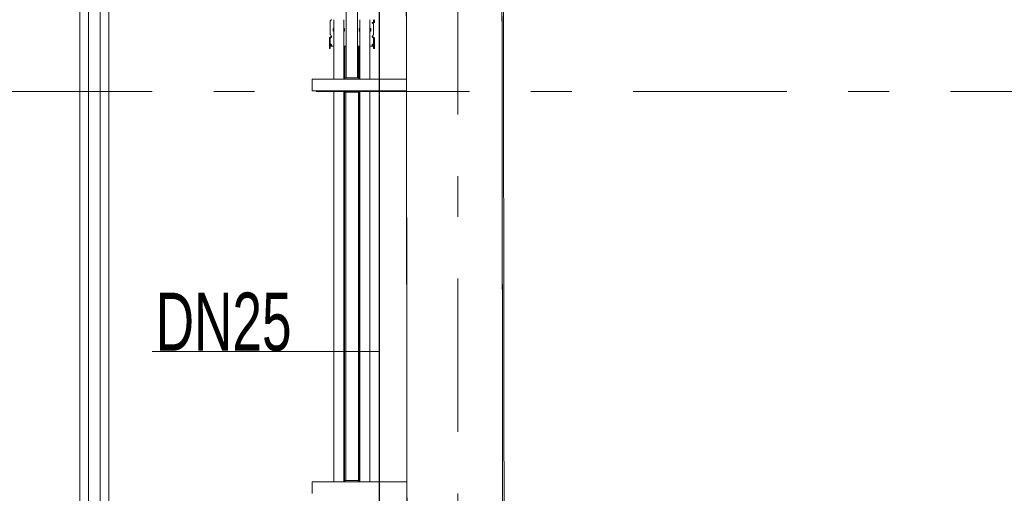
# Model space of a CAD drawing. Header units: millimetres. Extents: x 11681 to 15516, y 25095 to 29743.
# Tile 5 of 96: x 12773 to 13113, y 25886 to 26049. Entities that reach past the tile are written whole.
import ezdxf
from ezdxf.lldxf.tags import DXFTag

# ---------------------------------------------------------------- set-up
doc = ezdxf.new("R2010")
doc.units = ezdxf.units.MM
for name, pattern in [('Przerywana', [48, 24, -24]), ('Przerywana podwójnie', [109.361107, 52.916665, -21.166666, 14.111111, -21.166666]), ('Wipeout_Contour', [100, 0, -100])]:
    doc.linetypes.add(name, pattern=pattern)
for name, color, linetype, lineweight, true_color in [('00 - nowa technologia myjni_Nr_pióra__95', 7, 'Continuous', 20, 0x7c7c7c), ('103-Z Zakres opracowania_Nr_pióra__95', 7, 'Continuous', 140, 0x7c7c7c), ('410-K Osie główne_Nr_pióra__95', 7, 'Continuous', 0, 0x7c7c7c), ('420-K Ściany_Nr_pióra__95', 7, 'Continuous', 13, 0x7c7c7c), ('460 - Stropy_Nr_pióra__95', 7, 'Continuous', 13, 0x7c7c7c)]:
    doc.layers.add(name, color=color, linetype=linetype, lineweight=lineweight, true_color=true_color)
for name, color, linetype, lineweight in [('201-A Ppoż_Nr_pióra__31', 1, 'Continuous', 30), ('IS_Opisy_działek_Wodociag', 7, 'SOLID', 13), ('IS_Zimna_woda', 5, 'SOLID', 30), ('XREF', 8, 'Continuous', 9)]:
    doc.layers.add(name, color=color, linetype=linetype, lineweight=lineweight)
doc.layers.add('420-K Ściany', color=7, linetype='Continuous')
doc.styles.get("Standard").update_dxf_attribs({"font": 'arial.ttf'})
doc.linetypes.add('PPOZ REI 60', pattern='A,0,[1,A.01 RZUT PARTERU1.Shx,S=1.984127,R=0,X=0,Y=0],-400,0', length=400)
tags = doc.linetypes.add('SOLID', pattern=[10, 10, 0]).pattern_tags.tags
tags[6:7] = [DXFTag(74, 4), DXFTag(75, 0), DXFTag(340, '0'), DXFTag(46, 0.0), DXFTag(50, 0.0), DXFTag(44, 0.0), DXFTag(45, 0.0)]
tags[4:5] = [DXFTag(74, 4), DXFTag(75, 0), DXFTag(340, '0'), DXFTag(46, 0.0), DXFTag(50, 0.0), DXFTag(44, 0.0), DXFTag(45, 0.0)]

# ---------------------------------------------------------------- blocks, each defined once
blk = doc.blocks.new('parter 2025.10.15')
at = {"layer": '00 - nowa technologia myjni_Nr_pióra__95', "color": 8, "linetype": 'Continuous', "lineweight": 5}
for p, q in [((511.77, 930.75), (511.77, 335.4)), ((514.77, 933.08), (514.77, 333.08)), ((518.77, 933.08), (518.77, 333.08)), ((521.77, 930.75), (521.77, 335.4)), ((603.53, 829.83), (603.53, 638.58)), ((607.53, 829.83), (607.53, 638.58)), ((599.28, 652.41), (599.28, 658.58)), ((602.78, 652.41), (602.78, 658.58)), ((608.28, 652.41), (608.28, 658.58)), ((611.78, 652.41), (611.78, 658.58)), ((612.98, 658.58), (612.98, 657.58)), ((613.28, 658.58), (613.28, 657.58)), ((598.08, 658.18), (598.08, 656.72)), ((598.08, 656.72), (598.08, 656.44)), ((598.08, 653.46), (598.08, 656.44)), ((598.43, 658.38), (598.28, 658.38)), ((599.03, 655.48), (599.03, 654.73)), ((599.13, 655.58), (599.28, 655.58)), ((602.78, 655.58), (602.93, 655.58)), ((603, 654.76), (603, 655.55)), ((603.03, 655.41), (603, 655.41)), ((603.03, 655.31), (603, 655.31)), ((603.03, 654.73), (603.03, 655.48)), ((608.03, 655.48), (608.03, 654.73)), ((608.13, 654.74), (608.13, 655.58)), ((608.13, 655.58), (608.28, 655.58)), ((611.78, 655.58), (611.93, 655.58)), ((612.03, 654.73), (612.03, 655.48)), ((612.63, 657.58), (612.73, 657.58)), ((612.63, 657.38), (612.78, 657.38)), ((612.73, 657.58), (612.98, 657.58)), ((612.98, 657.58), (613.28, 657.58)), ((612.98, 656.72), (612.98, 657.18)), ((612.98, 656.44), (612.98, 656.72)), ((612.98, 656.44), (612.98, 653.46)), ((597.78, 652.38), (597.78, 652.34)), ((598.08, 652.38), (597.78, 652.38)), ((597.78, 651.62), (597.78, 652.34)), ((598.08, 652.38), (598.08, 652.34)), ((598.08, 652.34), (598.08, 651.62)), ((598.33, 652.49), (598.33, 652.68)), ((599.13, 654.74), (599.28, 654.74)), ((599.13, 654.64), (599.28, 654.64)), ((599.28, 652.41), (599.28, 645.69)), ((602.78, 654.74), (602.93, 654.74)), ((602.78, 654.64), (602.93, 654.64)), ((602.78, 652.41), (602.78, 645.69)), ((608.13, 654.74), (608.28, 654.74)), ((608.13, 654.64), (608.28, 654.64)), ((608.28, 652.41), (608.28, 645.69)), ((611.78, 654.74), (611.93, 654.74)), ((611.78, 654.64), (611.93, 654.64)), ((611.78, 652.41), (611.78, 645.69)), ((612.53, 652.85), (612.53, 652.82)), ((612.53, 652.82), (612.53, 652.82)), ((612.73, 652.49), (612.73, 652.68)), ((612.98, 652.34), (612.98, 652.38)), ((612.98, 652.38), (613.28, 652.38)), ((612.98, 652.34), (612.98, 651.62)), ((613.28, 652.34), (613.28, 652.38)), ((613.28, 651.62), (613.28, 652.34)), ((597.78, 650.21), (597.78, 651.62)), ((597.78, 649.01), (597.78, 650.21)), ((597.78, 648.65), (597.78, 649.01)), ((598.08, 648.65), (597.78, 648.65)), ((598.08, 650.21), (598.08, 651.62)), ((598.08, 650.21), (598.08, 649.01)), ((598.08, 648.65), (598.08, 649.01)), ((599.28, 649.41), (599.08, 649.41)), ((603.53, 649.41), (602.78, 649.41)), ((603, 649.41), (603, 648.17)), ((603.48, 647.09), (603.48, 649.41)), ((608.28, 649.41), (607.53, 649.41)), ((607.81, 649.41), (607.81, 643.78)), ((608.13, 649.41), (608.13, 647)), ((611.98, 649.41), (611.78, 649.41)), ((612.53, 649.8), (612.53, 649.8)), ((612.98, 651.62), (612.98, 650.21)), ((612.98, 649.01), (612.98, 650.21)), ((612.98, 649.01), (612.98, 648.65)), ((612.98, 648.65), (613.28, 648.65)), ((613.28, 651.62), (613.28, 650.21)), ((613.28, 650.21), (613.28, 649.01)), ((613.28, 649.01), (613.28, 648.65)), ((599.28, 638.08), (599.28, 645.69)), ((602.78, 638.08), (602.78, 645.69)), ((603, 638.08), (603, 648.17)), ((603.48, 647.09), (603.48, 638.58)), ((608.13, 638.08), (608.13, 647)), ((608.28, 638.08), (608.28, 645.69)), ((611.78, 638.08), (611.78, 645.69)), ((607.81, 638.58), (607.81, 643.78)), ((603.11, 638.58), (603.11, 638.08)), ((603.93, 638.58), (603.11, 638.58)), ((607.13, 638.58), (603.93, 638.58)), ((607.96, 638.58), (607.13, 638.58)), ((607.96, 638.58), (607.96, 638.08)), ((629.43, 638.53), (629.43, 638.93)), ((629.43, 638.93), (634.43, 638.93)), ((629.43, 638.5), (629.43, 638.53)), ((629.43, 638.53), (634.43, 638.53)), ((629.43, 637.9), (629.43, 638.5)), ((629.43, 638.5), (641.93, 638.5)), ((634.43, 638.53), (634.43, 638.93)), ((634.43, 638.5), (634.43, 638.53)), ((636.93, 638.53), (636.93, 638.93)), ((636.93, 638.93), (641.93, 638.93)), ((636.93, 638.5), (636.93, 638.53)), ((636.93, 638.53), (641.93, 638.53)), ((641.93, 638.53), (641.93, 638.93)), ((641.93, 638.08), (641.93, 638.53)), ((641.93, 638.08), (641.93, 638.5)), ((629.43, 638.08), (591.83, 638.08)), ((591.83, 637.58), (591.83, 638.08)), ((591.83, 637.58), (591.83, 634.58)), ((629.43, 637.9), (629.43, 634.25)), ((640.23, 636.5), (640.31, 636.58)), ((640.23, 636.5), (640.23, 636.28)), ((640.23, 636.28), (640.23, 635.66)), ((640.23, 635.66), (640.31, 635.58)), ((640.31, 636.58), (640.31, 636.32)), ((640.31, 636.58), (640.89, 636.58)), ((640.31, 636.32), (640.31, 635.58)), ((640.31, 635.58), (640.89, 635.58)), ((640.89, 636.81), (640.91, 636.88)), ((640.89, 636.81), (640.89, 636.43)), ((640.89, 636.43), (640.89, 635.35)), ((640.89, 635.35), (640.91, 635.28)), ((640.91, 636.88), (640.94, 636.88)), ((640.94, 635.28), (640.91, 635.28)), ((640.94, 636.88), (641.68, 636.88)), ((640.94, 636.08), (641.68, 636.08)), ((640.94, 635.28), (641.68, 635.28)), ((641.71, 636.88), (641.68, 636.88)), ((641.68, 635.28), (641.71, 635.28)), ((641.73, 636.81), (641.71, 636.88)), ((641.73, 635.35), (641.71, 635.28)), ((641.73, 637.03), (641.78, 637.08)), ((641.73, 635.62), (641.73, 637.03)), ((641.73, 635.13), (641.73, 635.62)), ((641.73, 635.13), (641.78, 635.08)), ((641.78, 635.6), (641.78, 637.08)), ((641.93, 637.08), (641.78, 637.08)), ((641.78, 635.08), (641.78, 635.6)), ((641.93, 635.08), (641.78, 635.08)), ((641.93, 638), (641.93, 638.08)), ((641.93, 638.08), (642.53, 638.08)), ((641.93, 638), (641.93, 637.25)), ((641.93, 636.73), (641.93, 637.25)), ((641.93, 636.73), (641.93, 635.48)), ((641.93, 634.98), (641.93, 635.48)), ((641.93, 634.17), (641.93, 634.98)), ((591.83, 634.08), (591.83, 634.58)), ((629.43, 634.08), (591.83, 634.08)), ((599.28, 624.16), (599.28, 634.08)), ((601.91, 634.08), (601.91, 634.04)), ((601.91, 634.04), (601.94, 634.04)), ((601.94, 634.04), (602.19, 634.04)), ((602.19, 634.04), (602.19, 634.08)), ((602.78, 624.16), (602.78, 634.08)), ((602.79, 634.04), (602.79, 634.08)), ((602.79, 634.04), (602.82, 634.04)), ((602.82, 634.04), (603.08, 634.04)), ((603, 624.16), (603, 634.08)), ((603.11, 634.04), (603.08, 634.04)), ((603.11, 634.08), (603.11, 633.58)), ((603.93, 633.58), (603.11, 633.58)), ((603.48, 624.16), (603.48, 633.58)), ((607.13, 633.58), (603.93, 633.58)), ((607.96, 633.58), (607.13, 633.58)), ((607.81, 624.16), (607.81, 633.58)), ((607.96, 634.08), (607.96, 633.58)), ((608.13, 624.16), (608.13, 634.08)), ((608.28, 624.16), (608.28, 634.08)), ((611.78, 624.16), (611.78, 634.08)), ((629.43, 633.65), (629.43, 634.25)), ((629.43, 633.63), (629.43, 633.65)), ((629.43, 633.65), (641.93, 633.65)), ((629.43, 633.63), (629.43, 633.23)), ((629.43, 633.63), (634.43, 633.63)), ((629.43, 633.23), (634.43, 633.23)), ((634.43, 633.63), (634.43, 633.65)), ((634.43, 633.63), (634.43, 633.23)), ((636.93, 633.63), (636.93, 633.65)), ((636.93, 633.63), (636.93, 633.23)), ((636.93, 633.63), (641.93, 633.63)), ((636.93, 633.23), (641.93, 633.23)), ((641.93, 634.08), (641.93, 634.17)), ((641.93, 633.63), (641.93, 634.08)), ((641.93, 633.65), (641.93, 634.08)), ((641.93, 634.08), (642.53, 634.08)), ((641.93, 633.63), (641.93, 633.23)), ((599.28, 528.48), (599.28, 624.16)), ((602.78, 528.48), (602.78, 624.16)), ((603, 528.48), (603, 624.16)), ((603.48, 528.48), (603.48, 624.16)), ((607.81, 528.48), (607.81, 624.16)), ((608.13, 528.48), (608.13, 624.16)), ((608.28, 528.48), (608.28, 624.16)), ((611.78, 528.48), (611.78, 624.16)), ((599.28, 499.29), (599.28, 528.48)), ((602.78, 499.29), (602.78, 528.48)), ((603, 499.29), (603, 528.48)), ((603.48, 499.79), (603.48, 528.48)), ((607.81, 499.79), (607.81, 528.48)), ((608.13, 499.29), (608.13, 528.48)), ((608.28, 499.29), (608.28, 528.48)), ((611.78, 499.29), (611.78, 528.48)), ((629.43, 499.29), (591.83, 499.29)), ((591.83, 498.79), (591.83, 499.29)), ((603.11, 499.79), (603.11, 499.29)), ((603.93, 499.79), (603.11, 499.79)), ((607.13, 499.79), (603.93, 499.79)), ((607.96, 499.79), (607.13, 499.79)), ((607.96, 499.79), (607.96, 499.29)), ((629.43, 499.74), (629.43, 500.14)), ((629.43, 500.14), (634.43, 500.14)), ((629.43, 499.71), (629.43, 499.74)), ((629.43, 499.74), (634.43, 499.74)), ((629.43, 499.11), (629.43, 499.71)), ((629.43, 499.71), (641.93, 499.71)), ((629.43, 499.11), (629.43, 495.46)), ((634.43, 499.74), (634.43, 500.14)), ((634.43, 499.71), (634.43, 499.74)), ((636.93, 499.74), (636.93, 500.14)), ((636.93, 500.14), (641.93, 500.14)), ((636.93, 499.71), (636.93, 499.74)), ((636.93, 499.74), (641.93, 499.74)), ((641.93, 499.74), (641.93, 500.14)), ((641.93, 499.29), (641.93, 499.74)), ((641.93, 499.29), (641.93, 499.71)), ((641.93, 499.21), (641.93, 499.29)), ((641.93, 499.29), (642.53, 499.29)), ((641.93, 499.21), (641.93, 498.46)), ((591.83, 498.79), (591.83, 495.79)), ((591.83, 495.29), (591.83, 495.79)), ((640.23, 497.71), (640.31, 497.79)), ((640.23, 497.71), (640.23, 497.49)), ((640.23, 497.49), (640.23, 496.87)), ((640.23, 496.87), (640.31, 496.79)), ((640.31, 497.79), (640.31, 497.53)), ((640.31, 497.79), (640.89, 497.79)), ((640.31, 497.53), (640.31, 496.79)), ((640.31, 496.79), (640.89, 496.79)), ((640.89, 498.02), (640.91, 498.09)), ((640.89, 498.02), (640.89, 497.64)), ((640.89, 497.64), (640.89, 496.56)), ((640.89, 496.56), (640.91, 496.49)), ((640.91, 498.09), (640.94, 498.09)), ((640.94, 496.49), (640.91, 496.49)), ((640.94, 498.09), (641.68, 498.09)), ((640.94, 497.29), (641.68, 497.29)), ((640.94, 496.49), (641.68, 496.49)), ((641.71, 498.09), (641.68, 498.09)), ((641.68, 496.49), (641.71, 496.49)), ((641.73, 498.02), (641.71, 498.09)), ((641.73, 496.56), (641.71, 496.49)), ((641.73, 498.24), (641.78, 498.29)), ((641.73, 496.83), (641.73, 498.24)), ((641.73, 496.34), (641.73, 496.83)), ((641.73, 496.34), (641.78, 496.29)), ((641.78, 496.81), (641.78, 498.29)), ((641.93, 498.29), (641.78, 498.29)), ((641.78, 496.29), (641.78, 496.81)), ((641.93, 496.29), (641.78, 496.29)), ((641.93, 497.94), (641.93, 498.46)), ((641.93, 497.94), (641.93, 496.69)), ((641.93, 496.19), (641.93, 496.69)), ((641.93, 495.38), (641.93, 496.19)), ((629.43, 494.86), (629.43, 495.46)), ((641.93, 495.29), (641.93, 495.38))]:
    blk.add_line(p, q, dxfattribs=at)
for points in [[(597.81, 652.38), (597.86, 652.43), (597.93, 652.49), (598.01, 652.54), (598.11, 652.59), (598.19, 652.62), (598.33, 652.68)], [(598.08, 652.32), (598.09, 652.32), (598.1, 652.33), (598.15, 652.36), (598.23, 652.41), (598.27, 652.44), (598.33, 652.49)], [(598.53, 652.82), (598.53, 652.88), (598.52, 652.95)], [(598.52, 652.71), (598.53, 652.75), (598.53, 652.77), (598.53, 652.82)], [(612.54, 652.95), (612.53, 652.88), (612.53, 652.82)], [(612.53, 652.82), (612.53, 652.77), (612.53, 652.74), (612.54, 652.71)], [(612.73, 652.68), (612.9, 652.61), (612.99, 652.57), (613.05, 652.54), (613.11, 652.51), (613.16, 652.48), (613.2, 652.44), (613.23, 652.41), (613.26, 652.38)], [(612.73, 652.49), (612.76, 652.46), (612.81, 652.43), (612.86, 652.39), (612.94, 652.34), (612.97, 652.32), (612.98, 652.32), (612.98, 652.32)], [(598.33, 650.12), (598.29, 650.15), (598.24, 650.16), (598.22, 650.16), (598.19, 650.16), (598.17, 650.15), (598.15, 650.14), (598.14, 650.13), (598.12, 650.11), (598.11, 650.09), (598.1, 650.06), (598.08, 650), (598.08, 649.95)], [(598.48, 649.7), (598.51, 649.71), (598.52, 649.73), (598.53, 649.75), (598.53, 649.78), (598.53, 649.8)], [(612.53, 649.8), (612.53, 649.77), (612.54, 649.73), (612.55, 649.72), (612.58, 649.7)], [(612.98, 649.95), (612.98, 650.02), (612.96, 650.08), (612.95, 650.1), (612.93, 650.12), (612.9, 650.15), (612.86, 650.16), (612.81, 650.16), (612.77, 650.14), (612.73, 650.12)], [(640.91, 636.46), (640.91, 636.58), (640.92, 636.7), (640.94, 636.88)], [(640.91, 636.46), (640.91, 636.34), (640.93, 636.21), (640.94, 636.08)], [(640.94, 636.08), (640.93, 635.95), (640.92, 635.83), (640.91, 635.67), (640.92, 635.51), (640.93, 635.4), (640.94, 635.28)], [(641.71, 636.46), (641.71, 636.58), (641.7, 636.7), (641.68, 636.88)], [(641.71, 636.46), (641.71, 636.34), (641.7, 636.21), (641.68, 636.08)], [(641.68, 636.08), (641.7, 635.95), (641.71, 635.83), (641.71, 635.67), (641.71, 635.51), (641.7, 635.4), (641.68, 635.28)], [(640.91, 497.67), (640.91, 497.79), (640.92, 497.91), (640.94, 498.09)], [(640.91, 497.67), (640.91, 497.55), (640.93, 497.43), (640.94, 497.29)], [(640.94, 497.29), (640.93, 497.16), (640.92, 497.04), (640.91, 496.88), (640.92, 496.72), (640.93, 496.61), (640.94, 496.49)], [(641.71, 497.67), (641.71, 497.79), (641.7, 497.91), (641.68, 498.09)], [(641.71, 497.67), (641.71, 497.55), (641.7, 497.43), (641.68, 497.29)], [(641.68, 497.29), (641.7, 497.16), (641.71, 497.04), (641.71, 496.88), (641.71, 496.72), (641.7, 496.61), (641.68, 496.49)]]:
    blk.add_lwpolyline(points, dxfattribs=at)
for centre, radius, start, end in [((598.43, 658.48), 0.1, 270, 90), ((598.28, 658.18), 0.2, 90, 180), ((612.63, 657.48), 0.1, 90, 270), ((612.78, 657.18), 0.2, 0, 90), ((598.09, 652.32), 0.00313, 164.3608, 258.8818), ((598.12, 653.02), 0.424, 343.4843, 346.3254), ((612.95, 653.02), 0.423, 193.6799, 196.5393), ((612.98, 652.32), 0.00314, 281.0441, 15.6522), ((598.2, 649.8), 0.331, 359.526, 32.1075), ((612.86, 649.8), 0.331, 147.8924, 180.474), ((602.65, 634.28), 0.748, 195.7945, 198.481), ((603.53, 634.28), 0.748, 195.7928, 198.4794), ((602.37, 634.28), 0.748, 341.5206, 344.2072)]:
    blk.add_arc(centre, radius, start, end, dxfattribs=at)
for centre, major_axis, ratio, start_param, end_param in [((599.13, 655.48), (0.0999, 0), 0.939693, 1.570796, 3.141593), ((602.93, 655.48), (-0.0999, 0), 0.939693, 3.141593, 4.712389), ((608.13, 655.48), (0.0999, 0), 0.939693, 1.570796, 3.141593), ((611.93, 655.48), (-0.0999, 0), 0.939693, 3.141593, 4.712389), ((598.28, 653.46), (-0.2, 0), 0.939693, 0, 1.209157), ((598.03, 652.85), (0.5, 0), 0.939693, 0.221366, 1.209157), ((598.03, 652.99), (0.5, 0), 0.766044, 5.350068, 6.061819), ((598.03, 652.79), (0.5, 0), 0.766044, 5.350068, 6.061819), ((599.13, 654.83), (-0.0999, 0), 0.939693, 0, 1.570796), ((599.13, 654.73), (-0.0999, 0), 0.939693, 0, 1.570796), ((602.93, 654.83), (-0.0999, 0), 0.939693, 1.570796, 3.141593), ((602.93, 654.73), (-0.0999, 0), 0.939693, 1.570796, 3.141593), ((608.13, 654.83), (-0.0999, 0), 0.939693, 0, 1.570796), ((608.13, 654.73), (-0.0999, 0), 0.939693, 0, 1.570796), ((611.93, 654.83), (-0.0999, 0), 0.939693, 1.570796, 3.141593), ((611.93, 654.73), (-0.0999, 0), 0.939693, 1.570796, 3.141593), ((613.03, 652.85), (0.5, 0), 0.939693, 1.932436, 2.920227), ((613.03, 652.99), (-0.5, 0), 0.766044, 0.221366, 0.933118), ((613.03, 652.79), (-0.5, 0), 0.766044, 0.221366, 0.933118), ((612.78, 653.46), (-0.2, 0), 0.939693, 1.932436, 3.141593), ((598.28, 649.92), (-0.2, 0), 0.173648, 5.074029, 6.283185), ((598.28, 649.63), (-0.2, 0), 0.173648, 5.074029, 6.283185), ((599.08, 649.58), (-1, 0), 0.173648, 0, 1.570796), ((598.03, 650.04), (0.5, 0), 0.173648, 5.074029, 5.776189), ((598.03, 649.74), (0.5, 0), 0.173648, 5.074029, 5.828561), ((598.03, 649.81), (0.5, 0), 0.766044, 0.454624, 0.933118), ((611.98, 649.58), (-1, 0), 0.173648, 1.570796, 3.141593), ((613.03, 649.81), (-0.5, 0), 0.766044, 5.350068, 5.828561), ((613.03, 649.74), (0.5, 0), 0.173648, 3.596217, 4.350749), ((613.03, 650.04), (0.5, 0), 0.173648, 3.648589, 4.350749), ((612.78, 649.92), (-0.2, 0), 0.173648, 3.141593, 4.350749), ((612.78, 649.63), (-0.2, 0), 0.173648, 3.141593, 4.350749)]:
    blk.add_ellipse(centre, major_axis=major_axis, ratio=ratio, start_param=start_param, end_param=end_param, dxfattribs=at)
at = {"layer": '103-Z Zakres opracowania_Nr_pióra__95', "color": 8, "linetype": 'Przerywana', "lineweight": 5}
blk.add_lwpolyline([(-45.53, 3079.65), (654.37, 3079.65), (654.37, 2747.81), (1099.75, 2747.81), (1099.75, 2276.77), (655.29, 2276.77), (655.29, -103.95), (-45.53, -103.95)], close=True, dxfattribs=at)
at = {"layer": '201-A Ppoż_Nr_pióra__31', "color": 8, "linetype": 'PPOZ REI 60', "lineweight": 5}
blk.add_line((641.51, 2288.49), (641.51, -3.9), dxfattribs=at)
at = {"color": 8, "linetype": 'Wipeout_Contour', "lineweight": 5, "ltscale": 6017.385693}
blk.add_wipeout([(655.29, 2276.77), (622.29, 2276.77), (625.07, 59.14), (658.07, 59.1)], dxfattribs=at).dxf.layer = '420-K Ściany'
at = {"layer": '410-K Osie główne_Nr_pióra__95', "color": 8, "linetype": 'Przerywana podwójnie', "lineweight": 5}
for p, q in [((642.06, 3303.44), (642.06, -164.96)), ((-63, 633.81), (1039.92, 633.81))]:
    blk.add_line(p, q, dxfattribs=at)
at = {"layer": '420-K Ściany_Nr_pióra__95', "color": 8, "linetype": 'Continuous', "lineweight": 5, "flags": 128}
for points in [[(621.93, 2570.7), (625.07, 59.14)], [(622.29, 2276.77), (625.07, 59.14)], [(658.07, 59.1), (655.29, 2276.77)], [(658.08, 56.8), (655.29, 2276.77)]]:
    blk.add_lwpolyline(points, dxfattribs=at)
at = {"layer": '460 - Stropy_Nr_pióra__95', "color": 8, "linetype": 'Continuous', "lineweight": 5, "flags": 128}
blk.add_lwpolyline([(6.75, 7.87), (658.57, 7.05), (655.73, 2276.77), (655.14, 2747.25), (654.75, 3058.7), (10.58, 3058.7)], close=True, dxfattribs=at)

msp = doc.modelspace()

# ---------------------------------------------------------------- block references
at = {"layer": 'XREF'}
msp.add_blockref('parter 2025.10.15', (12282.34, 25390.78), dxfattribs=at)

# ---------------------------------------------------------------- next in the draw order: linework, layer by layer
at = {"layer": 'IS_Opisy_działek_Wodociag', "ltscale": 0.01}
msp.add_lwpolyline([(12819, 25935), (12819, 25935), (12897.36, 25935)], dxfattribs=at)
at = {"layer": 'IS_Zimna_woda', "ltscale": 10}
msp.add_lwpolyline([(12897.36, 25496.05), (12897.36, 28392.44)], dxfattribs=at)

# ---------------------------------------------------------------- next in the draw order: texts
at = {"layer": 'IS_Opisy_działek_Wodociag', "ltscale": 10, "insert": (12867.09, 25935), "char_height": 20, "attachment_point": 9, "line_spacing_factor": 0.75}
msp.add_mtext('\\C5;\\fArial Narrow|b0|i0;\\W0.8;DN25', dxfattribs=at)

doc.saveas('drawing.dxf')
